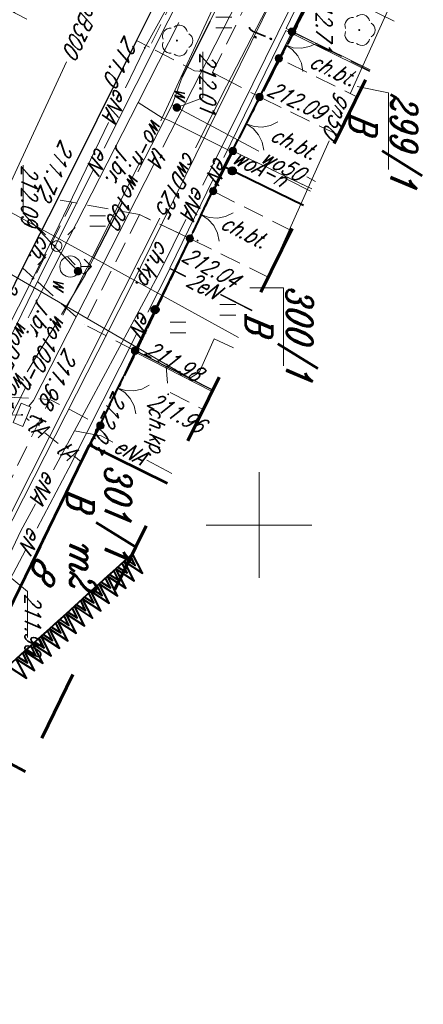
# Model space of a CAD drawing. Header units: millimetres. Extents: x -9598 to -9388, y -264557 to -264347.
# Tile 8 of 44: x -9498 to -9478, y -264530 to -264483. Entities that reach past the tile are written whole.
import ezdxf
from ezdxf.enums import TextEntityAlignment as Align

# ---------------------------------------------------------------- set-up
doc = ezdxf.new("R2010")
doc.units = ezdxf.units.MM
for name, pattern in [('Rakowicka 531_1 wstępna wersja$0$DGN Style 5', [7.845798, 3.362485, -4.483313]), ('Rakowicka 531_1 wstępna wersja$0$KTCR02-500', [1.5, 1, -0.5]), ('Rakowicka 531_1 wstępna wersja$0$KTJZ01-500', [2, 1.5, -0.5]), ('Rakowicka 531_1 wstępna wersja$0$PTTU04-500', [1.5, 1, -0.5])]:
    doc.linetypes.add(name, pattern=pattern)
doc.layers.get('0').update_dxf_attribs({"color": 20, "lineweight": 35})
doc.layers.add('-- RAMKA', color=11, linetype='Continuous')
for name, color, linetype, lineweight in [('Rakowicka 531_1 wstępna wersja$0$EGBB01', 250, 'Continuous', 0), ('Rakowicka 531_1 wstępna wersja$0$EGBD03', 250, 'Continuous', 0), ('Rakowicka 531_1 wstępna wersja$0$EGBU01', 250, 'Continuous', 0), ('Rakowicka 531_1 wstępna wersja$0$EPGPO_216', 7, 'Continuous', 0), ('Rakowicka 531_1 wstępna wersja$0$EPUPZ_251', 7, 'Continuous', 0), ('Rakowicka 531_1 wstępna wersja$0$GSLKBR', 250, 'Continuous', 13), ('Rakowicka 531_1 wstępna wersja$0$GUPISL', 250, 'Continuous', 13), ('Rakowicka 531_1 wstępna wersja$0$KTCR02', 250, 'Continuous', 0), ('Rakowicka 531_1 wstępna wersja$0$KTJZ01', 250, 'Continuous', 0), ('Rakowicka 531_1 wstępna wersja$0$KTKR01', 250, 'Continuous', 0), ('Rakowicka 531_1 wstępna wersja$0$KTOK05_01', 250, 'Continuous', 0), ('Rakowicka 531_1 wstępna wersja$0$OBOP02_01', 250, 'Continuous', 0), ('Rakowicka 531_1 wstępna wersja$0$OBOP03', 250, 'Continuous', 0), ('Rakowicka 531_1 wstępna wersja$0$PTTU04', 250, 'Continuous', 0), ('Rakowicka 531_1 wstępna wersja$0$SUOP03_18', 250, 'Continuous', 0), ('Rakowicka 531_1 wstępna wersja$0$SUPC_01', 250, 'Continuous', 0), ('Rakowicka 531_1 wstępna wersja$0$SUPE_01', 250, 'Continuous', 0), ('Rakowicka 531_1 wstępna wersja$0$SUPG_01', 250, 'Continuous', 0), ('Rakowicka 531_1 wstępna wersja$0$SUPK_01', 250, 'Continuous', 0), ('Rakowicka 531_1 wstępna wersja$0$SUPT_01', 250, 'Continuous', 0), ('Rakowicka 531_1 wstępna wersja$0$SUPW_01', 250, 'Continuous', 0), ('Rakowicka 531_1 wstępna wersja$0$SUUS02', 250, 'Continuous', 0), ('Rakowicka 531_1 wstępna wersja$0$SUUS15_03_E', 250, 'Continuous', 0), ('Rakowicka 531_1 wstępna wersja$0$SUUS15_7a_T', 250, 'Continuous', 0), ('Rakowicka 531_1 wstępna wersja$0$SUUS15_7b_T', 250, 'Continuous', 0), ('Rakowicka 531_1 wstępna wersja$0$SUUS25_W', 250, 'Continuous', 0), ('Rakowicka 531_1 wstępna wersja$0$Warstwa 3', 250, 'Continuous', 0), ('Rakowicka 531_1 wstępna wersja$0$Warstwa 5', 250, 'Continuous', 0)]:
    doc.layers.add(name, color=color, linetype=linetype, lineweight=lineweight)
for name, color, linetype, lineweight, true_color in [('Rakowicka 531_1 wstępna wersja$0$GEPPGD', 7, 'Continuous', 13, 0x008000), ('Rakowicka 531_1 wstępna wersja$0$GULTPR', 7, 'Continuous', 13, 0xff9100), ('Rakowicka 531_1 wstępna wersja$0$GUPESH', 1, 'Continuous', 0, 0xff0000), ('Rakowicka 531_1 wstępna wersja$0$GUPTSH', 7, 'Continuous', 0, 0xff9100), ('Rakowicka 531_1 wstępna wersja$0$GUPWSH', 5, 'Continuous', 0, 0x0000ff)]:
    doc.layers.add(name, color=color, linetype=linetype, lineweight=lineweight, true_color=true_color)
doc.styles.add('Rakowicka 531_1 wstępna wersja$0$Style-ITALIC_1250 I 0.20944', font='ITALIC_1250.shx', dxfattribs={"oblique": 12})

# ---------------------------------------------------------------- blocks, each defined once
blk = doc.blocks.new('Rakowicka 531_1 wstępna wersja$0$GULTPR1')
at = {"layer": 'Rakowicka 531_1 wstępna wersja$0$GULTPR', "color": 30, "linetype": 'Continuous', "lineweight": 13, "flags": 128}
for points in [[(34.91081, 5), (43.57107, 0)], [(0, 0), (50, 0)], [(33.57107, 0), (24.91081, -5)]]:
    blk.add_lwpolyline(points, dxfattribs=at)
blk = doc.blocks.new('Rakowicka 531_1 wstępna wersja$0$GUPESH1')
at = {"layer": 'Rakowicka 531_1 wstępna wersja$0$GUPESH', "linetype": 'Continuous', "lineweight": 13}
blk.add_hatch(color=1, dxfattribs=at).paths.add_polyline_path([(0, -0.45), (-0.11647, -0.43467), (-0.225, -0.38971), (-0.3182, -0.3182), (-0.38971, -0.225), (-0.43467, -0.11647), (-0.45, 0), (-0.43467, 0.11647), (-0.38971, 0.225), (-0.3182, 0.3182), (-0.225, 0.38971), (-0.11647, 0.43467), (0, 0.45), (0.11647, 0.43467), (0.225, 0.38971), (0.3182, 0.3182), (0.38971, 0.225), (0.43467, 0.11647), (0.45, 0), (0.43467, -0.11647), (0.38971, -0.225), (0.3182, -0.3182), (0.225, -0.38971), (0.11647, -0.43467)])
blk = doc.blocks.new('Rakowicka 531_1 wstępna wersja$0$GUPTSH1')
at = {"layer": 'Rakowicka 531_1 wstępna wersja$0$GUPTSH', "linetype": 'Continuous', "lineweight": 13}
blk.add_hatch(color=30, dxfattribs=at).paths.add_polyline_path([(0, -0.45), (-0.11647, -0.43467), (-0.225, -0.38971), (-0.3182, -0.3182), (-0.38971, -0.225), (-0.43467, -0.11647), (-0.45, 0), (-0.43467, 0.11647), (-0.38971, 0.225), (-0.3182, 0.3182), (-0.225, 0.38971), (-0.11647, 0.43467), (0, 0.45), (0.11647, 0.43467), (0.225, 0.38971), (0.3182, 0.3182), (0.38971, 0.225), (0.43467, 0.11647), (0.45, 0), (0.43467, -0.11647), (0.38971, -0.225), (0.3182, -0.3182), (0.225, -0.38971), (0.11647, -0.43467)])
blk = doc.blocks.new('Rakowicka 531_1 wstępna wersja$0$OBOP02_01')
at = {"layer": 'Rakowicka 531_1 wstępna wersja$0$OBOP02_01', "linetype": 'Continuous', "lineweight": 13}
h = blk.add_hatch(color=96, dxfattribs=at)
edge = h.paths.add_edge_path()
edge.add_arc((0, 0), 0.05, 0, 360)
at = {"layer": 'Rakowicka 531_1 wstępna wersja$0$OBOP02_01', "color": 96, "linetype": 'Continuous', "lineweight": 13}
for centre, start, end in [((-0.357, 0.116), 102.1471, 221.8529), ((0, 0.375), 30.1471, 149.8529), ((0.357, 0.116), 318.1471, 77.8529), ((-0.22, -0.303), 174.1472, 293.8529), ((0.22, -0.303), 246.1471, 5.8529)]:
    blk.add_arc(centre, 0.375, start, end, dxfattribs=at)
blk = doc.blocks.new('Rakowicka 531_1 wstępna wersja$0$GUPWSH1')
at = {"layer": 'Rakowicka 531_1 wstępna wersja$0$GUPWSH', "linetype": 'Continuous', "lineweight": 13}
blk.add_hatch(color=5, dxfattribs=at).paths.add_polyline_path([(0, -0.45), (-0.11647, -0.43467), (-0.225, -0.38971), (-0.3182, -0.3182), (-0.38971, -0.225), (-0.43467, -0.11647), (-0.45, 0), (-0.43467, 0.11647), (-0.38971, 0.225), (-0.3182, 0.3182), (-0.225, 0.38971), (-0.11647, 0.43467), (0, 0.45), (0.11647, 0.43467), (0.225, 0.38971), (0.3182, 0.3182), (0.38971, 0.225), (0.43467, 0.11647), (0.45, 0), (0.43467, -0.11647), (0.38971, -0.225), (0.3182, -0.3182), (0.225, -0.38971), (0.11647, -0.43467)])
blk = doc.blocks.new('Rakowicka 531_1 wstępna wersja$0$GUPISL1_10')
at = {"color": 0, "flags": 128}
for points in [[(-8.83883, 8.83883), (-5.3033, 5.3033)], [(8.83883, 8.83883), (5.3033, 5.3033)], [(-8.83883, -8.83883), (-5.3033, -5.3033)], [(8.83883, -8.83883), (5.3033, -5.3033)]]:
    blk.add_lwpolyline(points, dxfattribs=at)
blk.add_lwpolyline([(0, 2.5), (0.85505, 2.34922), (1.60697, 1.9151), (2.16507, 1.25), (2.41482, 0.64705), (2.5, 0), (2.41482, -0.64705), (2.16507, -1.25), (1.70042, -1.83262), (1.0847, -2.25242), (0.3726, -2.47207), (-0.3726, -2.47207), (-1.0847, -2.25242), (-1.70042, -1.83262), (-2.16507, -1.25), (-2.43732, -0.5563), (-2.493, 0.18682), (-2.32718, 0.91335), (-1.95458, 1.55872), (-1.4083, 2.0656), (-0.7369, 2.38893), (0, 2.5)], close=True, dxfattribs=at)
blk = doc.blocks.new('Rakowicka 531_1 wstępna wersja$0$GSLKBR1')
at = {"layer": 'Rakowicka 531_1 wstępna wersja$0$GSLKBR', "color": 250, "linetype": 'Continuous', "lineweight": 13, "flags": 128}
for points in [[(12.99038, 7.5), (10.6066, 4.3934), (7.5, 2.00962), (3.88229, 0.51111), (0, 0)], [(0, 0), (3.88229, -0.51111), (7.5, -2.00962), (10.6066, -4.3934), (12.99038, -7.5)]]:
    blk.add_lwpolyline(points, dxfattribs=at)
blk = doc.blocks.new('Rakowicka 531_1 wstępna wersja$0$RTPW02')
at = {"layer": 'Rakowicka 531_1 wstępna wersja$0$Warstwa 5', "linetype": 'Continuous', "lineweight": 13}
h = blk.add_hatch(color=250, dxfattribs=at)
edge = h.paths.add_edge_path()
edge.add_arc((0, 0), 0.045, 0, 360)
blk = doc.blocks.new('Rakowicka 531_1 wstępna wersja$0$SUUS25')
at = {"layer": 'Rakowicka 531_1 wstępna wersja$0$SUUS25_W', "linetype": 'Continuous', "lineweight": 13}
h = blk.add_hatch(color=250, dxfattribs=at)
edge = h.paths.add_edge_path()
edge.add_arc((0, 0), 0.2, 0, 360)
blk = doc.blocks.new('Rakowicka 531_1 wstępna wersja$0$PTTU04_01')
at = {"layer": 'Rakowicka 531_1 wstępna wersja$0$PTTU04', "color": 250, "linetype": 'Continuous', "lineweight": 13}
for p, q in [((-0.25, -0.375), (-0.25, 0.375)), ((0.25, -0.375), (0.25, 0.375))]:
    blk.add_line(p, q, dxfattribs=at)
blk = doc.blocks.new('Rakowicka 531_1 wstępna wersja$0$SUUS15_7b_T')
at = {"layer": 'Rakowicka 531_1 wstępna wersja$0$SUUS15_7b_T', "color": 30, "linetype": 'Continuous', "lineweight": 13, "flags": 128}
blk.add_lwpolyline([(-0.5, 0.25), (0.5, 0.25), (0.5, -0.25), (-0.5, -0.25), (-0.5, 0.25)], close=True, dxfattribs=at)
blk = doc.blocks.new('Rakowicka 531_1 wstępna wersja$0$SUUS02')
at = {"layer": 'Rakowicka 531_1 wstępna wersja$0$SUUS02', "color": 250, "linetype": 'Continuous', "lineweight": 13}
for p, q in [((0, 1), (-0.354, 0.646)), ((0, 0.5), (0, 1)), ((0, 1), (0.354, 0.646))]:
    blk.add_line(p, q, dxfattribs=at)
blk.add_circle((0, 0), 0.5, dxfattribs=at)
blk = doc.blocks.new('Rakowicka 531_1 wstępna wersja')
at = {"layer": 'Rakowicka 531_1 wstępna wersja$0$KTOK05_01', "linetype": 'Continuous', "lineweight": 13}
h = blk.add_hatch(color=250, dxfattribs=at)
edge = h.paths.add_edge_path()
edge.add_arc((7425376.64, 5549051.56), 0.175, 0, 360)
h = blk.add_hatch(color=250, dxfattribs=at)
edge = h.paths.add_edge_path()
edge.add_arc((7425377.897, 5549050.933), 0.175, 0, 360)
h = blk.add_hatch(color=250, dxfattribs=at)
edge = h.paths.add_edge_path()
edge.add_arc((7425379.73, 5549050.02), 0.175, 0, 360)
h = blk.add_hatch(color=250, dxfattribs=at)
edge = h.paths.add_edge_path()
edge.add_arc((7425382.286, 5549048.761), 0.175, 0, 360)
at = {"layer": 'Rakowicka 531_1 wstępna wersja$0$KTOK05_01', "linetype": 'Continuous', "lineweight": 40}
h = blk.add_hatch(color=250, dxfattribs=at)
edge = h.paths.add_edge_path()
edge.add_arc((7425383.23, 5549048.731), 0.17, 0, 360)
at = {"layer": 'Rakowicka 531_1 wstępna wersja$0$KTOK05_01', "linetype": 'Continuous', "lineweight": 13}
h = blk.add_hatch(color=250, dxfattribs=at)
edge = h.paths.add_edge_path()
edge.add_arc((7425384.191, 5549047.823), 0.175, 0, 360)
h = blk.add_hatch(color=250, dxfattribs=at)
edge = h.paths.add_edge_path()
edge.add_arc((7425386.43, 5549046.72), 0.175, 0, 360)
at = {"layer": 'Rakowicka 531_1 wstępna wersja$0$KTOK05_01', "linetype": 'Continuous', "lineweight": 40}
h = blk.add_hatch(color=250, dxfattribs=at)
edge = h.paths.add_edge_path()
edge.add_arc((7425389.8, 5549045.076), 0.17, 0, 360)
at = {"layer": 'Rakowicka 531_1 wstępna wersja$0$KTOK05_01', "linetype": 'Continuous', "lineweight": 13}
h = blk.add_hatch(color=250, dxfattribs=at)
edge = h.paths.add_edge_path()
edge.add_arc((7425391.74, 5549044.13), 0.175, 0, 360)
h = blk.add_hatch(color=250, dxfattribs=at)
edge = h.paths.add_edge_path()
edge.add_arc((7425395.29, 5549042.49), 0.175, 0, 360)
at = {"layer": 'Rakowicka 531_1 wstępna wersja$0$EGBB01', "color": 250, "linetype": 'Continuous', "lineweight": 53, "flags": 128}
for points in [[(7425411.677, 5549038.936), (7425409.78, 5549035.36), (7425396.2, 5549041.98), (7425398.022, 5549045.643)], [(7425416.209, 5549036.71), (7425414.33, 5549033.16), (7425409.78, 5549035.36), (7425411.677, 5549038.936)]]:
    blk.add_lwpolyline(points, dxfattribs=at)
at = {"layer": 'Rakowicka 531_1 wstępna wersja$0$EGBD03', "color": 96, "linetype": 'Continuous', "lineweight": 13, "flags": 128}
for points in [[(7425374.38, 5549052.81), (7425383.03, 5549048.34), (7425391.83, 5549044.16), (7425396.2, 5549041.98), (7425409.78, 5549035.36), (7425414.33, 5549033.16), (7425421.249, 5549029.635)], [(7425376.136, 5549056.393), (7425374.38, 5549052.81), (7425355.94, 5549061.91), (7425357.674, 5549065.46)], [(7425384.858, 5549052.109), (7425383.03, 5549048.34), (7425374.38, 5549052.81), (7425376.136, 5549056.393)], [(7425383.159, 5549056.129), (7425379.527, 5549056.129), (7425379.235, 5549054.638)], [(7425393.671, 5549047.78), (7425391.83, 5549044.16), (7425383.03, 5549048.34), (7425384.858, 5549052.109)], [(7425392.468, 5549051.153), (7425388.764, 5549051.153), (7425388.764, 5549049.568)], [(7425416.209, 5549036.71), (7425414.33, 5549033.16), (7425409.78, 5549035.36), (7425396.2, 5549041.98), (7425391.83, 5549044.16), (7425393.671, 5549047.78)]]:
    blk.add_lwpolyline(points, dxfattribs=at)
at = {"layer": 'Rakowicka 531_1 wstępna wersja$0$EPGPO_216', "color": 8, "linetype": 'Continuous', "lineweight": 40}
for p, q in [((7425376.413, 5549051.759), (7425375.081, 5549052.448)), ((7425378.634, 5549050.612), (7425377.302, 5549051.3)), ((7425380.855, 5549049.464), (7425379.523, 5549050.152)), ((7425385.335, 5549047.245), (7425383.98, 5549047.889)), ((7425387.593, 5549046.172), (7425386.238, 5549046.816)), ((7425389.852, 5549045.1), (7425388.497, 5549045.743)), ((7425394.346, 5549042.91), (7425393.003, 5549043.577)), ((7425398.835, 5549040.707), (7425397.486, 5549041.363)), ((7425401.083, 5549039.613), (7425399.734, 5549040.269)), ((7425403.331, 5549038.519), (7425401.982, 5549039.175))]:
    blk.add_line(p, q, dxfattribs=at)
at = {"layer": 'Rakowicka 531_1 wstępna wersja$0$EPGPO_216', "color": 8, "linetype": 'Continuous', "lineweight": 40, "flags": 128}
for points in [[(7425383.077, 5549048.318), (7425383.03, 5549048.34), (7425381.744, 5549049.005)], [(7425392.107, 5549044.022), (7425391.83, 5549044.16), (7425390.755, 5549044.671)], [(7425396.587, 5549041.801), (7425396.28, 5549041.95), (7425395.242, 5549042.465)]]:
    blk.add_lwpolyline(points, dxfattribs=at)
at = {"layer": 'Rakowicka 531_1 wstępna wersja$0$EPUPZ_251', "color": 8, "linetype": 'Continuous', "lineweight": 40}
for p, q in [((7425376.343, 5549051.796), (7425377.231, 5549051.337)), ((7425377.586, 5549051.153), (7425377.742, 5549051.073)), ((7425378.053, 5549050.912), (7425378.208, 5549050.832)), ((7425378.564, 5549050.648), (7425379.452, 5549050.189)), ((7425379.807, 5549050.005), (7425379.963, 5549049.925)), ((7425380.274, 5549049.764), (7425380.429, 5549049.684)), ((7425380.785, 5549049.5), (7425381.673, 5549049.041)), ((7425382.028, 5549048.858), (7425382.184, 5549048.777)), ((7425382.495, 5549048.617), (7425382.65, 5549048.536)), ((7425384.27, 5549047.751), (7425384.428, 5549047.676)), ((7425384.744, 5549047.526), (7425384.902, 5549047.451)), ((7425385.263, 5549047.279), (7425386.167, 5549046.85)), ((7425386.528, 5549046.678), (7425386.686, 5549046.603)), ((7425387.002, 5549046.453), (7425387.16, 5549046.378)), ((7425387.522, 5549046.207), (7425388.425, 5549045.777)), ((7425388.786, 5549045.606), (7425388.944, 5549045.531)), ((7425389.26, 5549045.381), (7425389.418, 5549045.306)), ((7425389.78, 5549045.134), (7425390.683, 5549044.705)), ((7425391.044, 5549044.533), (7425391.202, 5549044.458)), ((7425391.519, 5549044.308), (7425391.677, 5549044.233)), ((7425392.036, 5549044.058), (7425392.932, 5549043.613)), ((7425393.29, 5549043.435), (7425393.447, 5549043.357)), ((7425393.76, 5549043.201), (7425393.917, 5549043.124)), ((7425394.275, 5549042.946), (7425395.171, 5549042.501)), ((7425395.529, 5549042.323), (7425395.686, 5549042.245)), ((7425395.999, 5549042.089), (7425396.156, 5549042.012)), ((7425396.515, 5549041.836), (7425397.414, 5549041.398)), ((7425397.774, 5549041.223), (7425397.931, 5549041.146)), ((7425398.246, 5549040.993), (7425398.404, 5549040.917)), ((7425398.763, 5549040.742), (7425399.662, 5549040.304)), ((7425400.022, 5549040.129), (7425400.179, 5549040.053)), ((7425400.494, 5549039.899), (7425400.652, 5549039.823)), ((7425401.011, 5549039.648), (7425401.91, 5549039.21)), ((7425402.27, 5549039.035), (7425402.427, 5549038.959)), ((7425402.742, 5549038.805), (7425402.9, 5549038.729))]:
    blk.add_line(p, q, dxfattribs=at)
at = {"layer": 'Rakowicka 531_1 wstępna wersja$0$EPUPZ_251', "color": 8, "linetype": 'Continuous', "lineweight": 40, "flags": 128}
blk.add_lwpolyline([(7425383.006, 5549048.353), (7425383.03, 5549048.34), (7425383.908, 5549047.923)], dxfattribs=at)
at = {"layer": 'Rakowicka 531_1 wstępna wersja$0$GEPPGD', "color": 250, "linetype": 'Rakowicka 531_1 wstępna wersja$0$DGN Style 5', "lineweight": 70, "flags": 128}
blk.add_lwpolyline([(7425284.958, 5549147.04), (7425252.6, 5549083.92), (7425409.418, 5549006.623), (7425423.137, 5549033.307), (7425330.222, 5549078.944), (7425348.524, 5549115.33), (7425284.958, 5549147.04)], close=True, dxfattribs=at)
at = {"layer": 'Rakowicka 531_1 wstępna wersja$0$KTCR02', "color": 250, "linetype": 'Rakowicka 531_1 wstępna wersja$0$KTCR02-500', "lineweight": 13, "flags": 128}
for points in [[(7425378.489, 5549055.237), (7425376.64, 5549051.56), (7425377.897, 5549050.933), (7425379.727, 5549054.629)], [(7425381.528, 5549053.744), (7425379.73, 5549050.02), (7425381.279, 5549049.257), (7425382.286, 5549048.761), (7425384.085, 5549052.488)], [(7425386.054, 5549051.521), (7425384.191, 5549047.823), (7425386.43, 5549046.72)], [(7425398.022, 5549045.643), (7425396.2, 5549041.98), (7425395.29, 5549042.49), (7425391.74, 5549044.13), (7425392.498, 5549045.61), (7425393.68, 5549045.7), (7425394.536, 5549047.355)], [(7425372.77, 5549047.1), (7425372.69, 5549046.37), (7425377.06, 5549044.2)], [(7425420.08, 5549027.361), (7425413.87, 5549030.436), (7425394.05, 5549040.1), (7425395.29, 5549042.49), (7425396.2, 5549041.98), (7425409.78, 5549035.36), (7425414.33, 5549033.16), (7425414.51, 5549033.22), (7425414.9, 5549033.01), (7425416.57, 5549032.14), (7425417.57, 5549031.61), (7425419.29, 5549030.69), (7425421.268, 5549029.67)], [(7425388.32, 5549039.35), (7425387.82, 5549038.8), (7425384.6, 5549040.44), (7425384.71, 5549041.15)]]:
    blk.add_lwpolyline(points, dxfattribs=at)
blk.add_lwpolyline([(7425385.3, 5549044.34), (7425390.51, 5549041.73), (7425391.74, 5549044.13), (7425386.43, 5549046.72), (7425385.3, 5549044.34)], close=True, dxfattribs=at)
at = {"layer": 'Rakowicka 531_1 wstępna wersja$0$KTJZ01', "color": 250, "linetype": 'Rakowicka 531_1 wstępna wersja$0$KTJZ01-500', "lineweight": 13, "flags": 128}
for points in [[(7425302.84, 5549081.09), (7425303.26, 5549080.9), (7425315.16, 5549074.94), (7425320.45, 5549072.38), (7425324.79, 5549070.18), (7425329.97, 5549067.64), (7425348.54, 5549058.38), (7425354.22, 5549055.61), (7425357.67, 5549053.91), (7425362.03, 5549051.7), (7425363.18, 5549051.07), (7425368.65, 5549048.38), (7425372.69, 5549046.37), (7425377.06, 5549044.2), (7425384.6, 5549040.44), (7425387.82, 5549038.8), (7425393.82, 5549035.85), (7425394.13, 5549035.69), (7425398.63, 5549033.36), (7425412.124, 5549026.776), (7425418.203, 5549023.709)], [(7425374.17, 5549052.79), (7425376.64, 5549051.56), (7425377.897, 5549050.933), (7425379.73, 5549050.02)], [(7425378.587, 5549047.832), (7425379.73, 5549050.02), (7425381.279, 5549049.257), (7425382.286, 5549048.761), (7425383.06, 5549048.38), (7425384.191, 5549047.823), (7425386.43, 5549046.72), (7425385.3, 5549044.34)], [(7425384.6, 5549040.44), (7425377.06, 5549044.2), (7425377.37, 5549044.82)], [(7425391.74, 5549044.13), (7425395.29, 5549042.49)], [(7425393.82, 5549035.85), (7425387.82, 5549038.8)]]:
    blk.add_lwpolyline(points, dxfattribs=at)
at = {"layer": 'Rakowicka 531_1 wstępna wersja$0$KTKR01', "color": 250, "linetype": 'Continuous', "lineweight": 30, "flags": 128}
for points in [[(7425302.84, 5549081.09), (7425303.26, 5549080.9), (7425315.16, 5549074.94), (7425320.45, 5549072.38), (7425324.79, 5549070.18), (7425329.97, 5549067.64), (7425348.54, 5549058.38), (7425354.22, 5549055.61), (7425357.67, 5549053.91), (7425362.03, 5549051.7), (7425363.18, 5549051.07), (7425368.65, 5549048.38), (7425372.69, 5549046.37), (7425377.06, 5549044.2), (7425384.6, 5549040.44), (7425387.82, 5549038.8), (7425393.82, 5549035.85), (7425394.13, 5549035.69), (7425398.63, 5549033.36), (7425412.124, 5549026.776), (7425418.203, 5549023.709)], [(7425393.62, 5549047.805), (7425392.498, 5549045.61), (7425391.74, 5549044.13)]]:
    blk.add_lwpolyline(points, dxfattribs=at)
at = {"layer": 'Rakowicka 531_1 wstępna wersja$0$KTOK05_01', "color": 250, "linetype": 'Continuous', "lineweight": 40}
for p, q in [((7425374.17, 5549052.79), (7425376.64, 5549051.56)), ((7425384.863, 5549052.106), (7425383.06, 5549048.38)), ((7425377.897, 5549050.933), (7425379.73, 5549050.02)), ((7425386.43, 5549046.72), (7425391.74, 5549044.13)), ((7425395.29, 5549042.49), (7425396.2, 5549041.98))]:
    blk.add_line(p, q, dxfattribs=at)
at = {"layer": 'Rakowicka 531_1 wstępna wersja$0$KTOK05_01', "color": 250, "linetype": 'Continuous', "lineweight": 13}
for p, q in [((7425377.897, 5549050.933), (7425376.64, 5549051.56)), ((7425382.286, 5549048.761), (7425379.73, 5549050.02)), ((7425386.43, 5549046.72), (7425384.191, 5549047.823)), ((7425395.29, 5549042.49), (7425391.74, 5549044.13))]:
    blk.add_line(p, q, dxfattribs=at)
at = {"layer": 'Rakowicka 531_1 wstępna wersja$0$KTOK05_01', "color": 250, "linetype": 'Continuous', "lineweight": 40, "flags": 128}
blk.add_lwpolyline([(7425382.286, 5549048.761), (7425383.06, 5549048.38), (7425384.191, 5549047.823)], dxfattribs=at)
at = {"layer": 'Rakowicka 531_1 wstępna wersja$0$KTOK05_01', "color": 250, "linetype": 'Continuous', "lineweight": 13}
for centre in [(7425376.64, 5549051.56), (7425377.897, 5549050.933), (7425379.73, 5549050.02), (7425382.286, 5549048.761), (7425384.191, 5549047.823), (7425386.43, 5549046.72), (7425391.74, 5549044.13), (7425395.29, 5549042.49)]:
    blk.add_circle(centre, 0.175, dxfattribs=at)
at = {"layer": 'Rakowicka 531_1 wstępna wersja$0$KTOK05_01', "color": 250, "linetype": 'Continuous', "lineweight": 40}
for centre, radius in [((7425383.23, 5549048.731), 0.175), ((7425383.23, 5549048.731), 0.17), ((7425389.8, 5549045.076), 0.175), ((7425389.8, 5549045.076), 0.17)]:
    blk.add_circle(centre, radius, dxfattribs=at)
at = {"layer": 'Rakowicka 531_1 wstępna wersja$0$OBOP03', "color": 8, "linetype": 'Continuous', "lineweight": 40, "flags": 128}
for points in [[(7425401.716, 5549043.611), (7425402.28, 5549044.478), (7425401.361, 5549044.003), (7425401.716, 5549043.611)], [(7425401.633, 5549043.702), (7425401.909, 5549044.142), (7425401.444, 5549043.911)], [(7425402.071, 5549043.218), (7425402.635, 5549044.085), (7425401.716, 5549043.611), (7425402.071, 5549043.218)], [(7425401.988, 5549043.31), (7425402.264, 5549043.75), (7425401.799, 5549043.519)], [(7425402.426, 5549042.826), (7425402.99, 5549043.693), (7425402.071, 5549043.218), (7425402.426, 5549042.826)], [(7425402.343, 5549042.918), (7425402.619, 5549043.358), (7425402.154, 5549043.127)], [(7425402.781, 5549042.434), (7425403.345, 5549043.301), (7425402.426, 5549042.826), (7425402.781, 5549042.434)], [(7425402.698, 5549042.525), (7425402.974, 5549042.966), (7425402.509, 5549042.735)], [(7425403.136, 5549042.042), (7425403.7, 5549042.909), (7425402.781, 5549042.434), (7425403.136, 5549042.042)], [(7425403.053, 5549042.133), (7425403.329, 5549042.573), (7425402.864, 5549042.342)], [(7425403.491, 5549041.649), (7425404.055, 5549042.517), (7425403.136, 5549042.042), (7425403.491, 5549041.649)], [(7425403.408, 5549041.741), (7425403.684, 5549042.181), (7425403.219, 5549041.95)], [(7425403.846, 5549041.257), (7425404.41, 5549042.124), (7425403.491, 5549041.649), (7425403.846, 5549041.257)], [(7425403.763, 5549041.349), (7425404.039, 5549041.789), (7425403.574, 5549041.558)], [(7425404.201, 5549040.865), (7425404.765, 5549041.732), (7425403.846, 5549041.257), (7425404.201, 5549040.865)], [(7425404.118, 5549040.956), (7425404.394, 5549041.397), (7425403.929, 5549041.166)], [(7425404.556, 5549040.473), (7425405.12, 5549041.34), (7425404.201, 5549040.865), (7425404.556, 5549040.473)], [(7425404.473, 5549040.564), (7425404.749, 5549041.004), (7425404.284, 5549040.773)], [(7425404.911, 5549040.08), (7425405.475, 5549040.948), (7425404.556, 5549040.473), (7425404.911, 5549040.08)], [(7425404.828, 5549040.172), (7425405.104, 5549040.612), (7425404.639, 5549040.381)], [(7425405.266, 5549039.688), (7425405.83, 5549040.555), (7425404.911, 5549040.08), (7425405.266, 5549039.688)], [(7425405.183, 5549039.78), (7425405.459, 5549040.22), (7425404.994, 5549039.989)], [(7425405.621, 5549039.296), (7425406.185, 5549040.163), (7425405.266, 5549039.688), (7425405.621, 5549039.296)], [(7425405.538, 5549039.388), (7425405.814, 5549039.828), (7425405.349, 5549039.597)], [(7425405.976, 5549038.904), (7425406.54, 5549039.771), (7425405.621, 5549039.296), (7425405.976, 5549038.904)], [(7425405.893, 5549038.995), (7425406.169, 5549039.435), (7425405.704, 5549039.204)], [(7425406.331, 5549038.512), (7425406.895, 5549039.379), (7425405.976, 5549038.904), (7425406.331, 5549038.512)], [(7425406.248, 5549038.603), (7425406.524, 5549039.043), (7425406.058, 5549038.812)], [(7425406.686, 5549038.119), (7425407.25, 5549038.986), (7425406.331, 5549038.512), (7425406.686, 5549038.119)]]:
    blk.add_lwpolyline(points, dxfattribs=at)
at = {"layer": 'Rakowicka 531_1 wstępna wersja$0$PTTU04', "color": 250, "linetype": 'Rakowicka 531_1 wstępna wersja$0$PTTU04-500', "lineweight": 13, "flags": 128}
for points in [[(7425386.054, 5549051.521), (7425384.191, 5549047.823), (7425383.06, 5549048.38), (7425382.286, 5549048.761), (7425384.085, 5549052.488)], [(7425378.57, 5549047.8), (7425373.05, 5549050.51), (7425372.77, 5549047.1), (7425377.37, 5549044.82), (7425378.49, 5549046.94), (7425378.57, 5549047.8)], [(7425388.267, 5549050.435), (7425386.43, 5549046.72), (7425391.74, 5549044.13), (7425392.498, 5549045.61), (7425393.62, 5549047.805)], [(7425385.3, 5549044.34), (7425384.71, 5549041.15), (7425388.32, 5549039.35), (7425390.51, 5549041.73)], [(7425420.08, 5549027.361), (7425413.87, 5549030.436), (7425394.05, 5549040.1), (7425393.861, 5549036.611), (7425394.64, 5549036.16), (7425418.446, 5549024.182)]]:
    blk.add_lwpolyline(points, dxfattribs=at)
at = {"layer": 'Rakowicka 531_1 wstępna wersja$0$SUOP03_18', "color": 5, "linetype": 'Continuous', "lineweight": 30, "flags": 128}
for points in [[(7425376.16, 5549047.67), (7425378.79, 5549046.36)], [(7425384.73, 5549043.52), (7425387.36, 5549042.17)]]:
    blk.add_lwpolyline(points, dxfattribs=at)
at = {"layer": 'Rakowicka 531_1 wstępna wersja$0$SUPC_01', "color": 212, "linetype": 'Continuous', "lineweight": 13, "flags": 128}
for points in [[(7425382.137, 5549046.989), (7425379.22, 5549048.46), (7425367.3, 5549054.61), (7425357.39, 5549059.48), (7425358.016, 5549060.889)], [(7425406.91, 5549034.55), (7425399.27, 5549038.35), (7425385.467, 5549045.31)]]:
    blk.add_lwpolyline(points, dxfattribs=at)
at = {"layer": 'Rakowicka 531_1 wstępna wersja$0$SUPE_01', "color": 1, "linetype": 'Continuous', "lineweight": 13}
for p, q in [((7425396.297, 5549041.503), (7425397.087, 5549041.103)), ((7425395.912, 5549041.061), (7425396.804, 5549040.584))]:
    blk.add_line(p, q, dxfattribs=at)
at = {"layer": 'Rakowicka 531_1 wstępna wersja$0$SUPE_01', "color": 1, "linetype": 'Continuous', "lineweight": 13, "flags": 128}
for points in [[(7425383.903, 5549047.342), (7425370.68, 5549053.85), (7425371.52, 5549055.317)], [(7425378.444, 5549055.259), (7425376.48, 5549051.28), (7425373.463, 5549052.735)], [(7425378.526, 5549055.219), (7425376.59, 5549051.26), (7425382.599, 5549048.333)], [(7425367.069, 5549050.247), (7425382.151, 5549042.676)], [(7425379.301, 5549043.671), (7425377.4, 5549044.59), (7425367.099, 5549050.289)], [(7425389.066, 5549048.181), (7425389.826, 5549049.669)], [(7425389.855, 5549049.654), (7425389.092, 5549048.168)], [(7425383.624, 5549047.834), (7425387.84, 5549045.78), (7425388.221, 5549046.527)], [(7425397.386, 5549040.272), (7425395.54, 5549041.26), (7425387.97, 5549045.34), (7425385.536, 5549046.538)], [(7425388.243, 5549046.516), (7425387.86, 5549045.77), (7425389.914, 5549044.731)], [(7425396.929, 5549044.69), (7425397.562, 5549045.869)], [(7425390.932, 5549044.216), (7425397.31, 5549040.99), (7425400.146, 5549039.492)], [(7425386.67, 5549040.11), (7425380.94, 5549042.879)], [(7425395.54, 5549041.26), (7425395.77, 5549042.53), (7425396.069, 5549043.086)], [(7425383.17, 5549042.164), (7425387.76, 5549039.86), (7425396.11, 5549035.793)], [(7425386.67, 5549040.11), (7425386.79, 5549040.42)], [(7425400.045, 5549033.346), (7425388.35, 5549039.27), (7425386.67, 5549040.11)], [(7425412.65, 5549032.89), (7425400.27, 5549038.73), (7425398.991, 5549039.414)], [(7425401.154, 5549038.96), (7425412.65, 5549032.89)]]:
    blk.add_lwpolyline(points, dxfattribs=at)
at = {"layer": 'Rakowicka 531_1 wstępna wersja$0$SUPG_01', "color": 52, "linetype": 'Continuous', "lineweight": 13, "flags": 128}
for points in [[(7425371.11, 5549058.12), (7425379.551, 5549054.333)], [(7425381.803, 5549053.322), (7425388.546, 5549050.297)], [(7425384.151, 5549036.362), (7425391.122, 5549049.032)], [(7425386.713, 5549035.818), (7425393.04, 5549046.73), (7425392.78, 5549047.16), (7425391.19, 5549047.87), (7425391.602, 5549048.796)]]:
    blk.add_lwpolyline(points, dxfattribs=at)
at = {"layer": 'Rakowicka 531_1 wstępna wersja$0$SUPK_01', "color": 36, "linetype": 'Continuous', "lineweight": 13, "flags": 128}
blk.add_lwpolyline([(7425378.062, 5549040.892), (7425396.36, 5549032.42), (7425401.34, 5549030.03), (7425401.614, 5549029.984)], dxfattribs=at)
at = {"layer": 'Rakowicka 531_1 wstępna wersja$0$SUPT_01', "color": 30, "linetype": 'Continuous', "lineweight": 13, "flags": 128}
for points in [[(7425407.609, 5549034.318), (7425388.84, 5549043.86), (7425361.21, 5549057.468)], [(7425382.099, 5549045.446), (7425366.85, 5549053.23), (7425361.421, 5549056.019)], [(7425394.373, 5549039.103), (7425394.1, 5549039.32), (7425382.935, 5549045.019)], [(7425396.728, 5549041.226), (7425397.013, 5549041.584)], [(7425395.638, 5549039.858), (7425396.143, 5549040.492)], [(7425394.942, 5549038.984), (7425395.054, 5549039.124)]]:
    blk.add_lwpolyline(points, dxfattribs=at)
at = {"layer": 'Rakowicka 531_1 wstępna wersja$0$SUPW_01', "color": 5, "linetype": 'Continuous', "lineweight": 13, "flags": 128}
for points in [[(7425383.516, 5549052.265), (7425383.729, 5549052.663)], [(7425383.642, 5549051.339), (7425384.192, 5549052.436)], [(7425380.1, 5549045.88), (7425380.23, 5549046.11), (7425382.297, 5549049.981)], [(7425372.709, 5549049.435), (7425376.16, 5549047.67), (7425378.79, 5549046.36), (7425380.1, 5549045.88), (7425383.273, 5549044.263)], [(7425380.72, 5549045.42), (7425380.84, 5549045.75), (7425382.355, 5549048.772)], [(7425375.161, 5549047.987), (7425380.72, 5549045.42)], [(7425379.99, 5549044.27), (7425376.199, 5549046.203)], [(7425380.72, 5549045.42), (7425379.99, 5549044.27), (7425390, 5549039.16), (7425390.184, 5549039.07)], [(7425380.72, 5549045.42), (7425380.861, 5549045.349)], [(7425382.825, 5549044.363), (7425387.83, 5549041.85)], [(7425385.847, 5549042.947), (7425387.36, 5549042.17), (7425388.14, 5549041.78), (7425390.035, 5549040.648)], [(7425387.83, 5549041.85), (7425390.065, 5549040.706)], [(7425388.14, 5549041.78), (7425388.013, 5549041.501)], [(7425390.413, 5549040.422), (7425392.75, 5549039.027)], [(7425393.507, 5549038.943), (7425400.72, 5549035.25), (7425401.031, 5549035.111)]]:
    blk.add_lwpolyline(points, dxfattribs=at)
at = {"layer": 'Rakowicka 531_1 wstępna wersja$0$SUUS15_7a_T', "color": 30, "linetype": 'Continuous', "lineweight": 13, "flags": 128}
blk.add_lwpolyline([(7425394.78, 5549038.78), (7425394.926, 5549033.285), (7425391.846, 5549033.285)], dxfattribs=at)
at = {"layer": 'Rakowicka 531_1 wstępna wersja$0$SUUS25_W', "color": 5, "linetype": 'Continuous', "lineweight": 13, "flags": 128}
for points in [[(7425380.23, 5549046.11), (7425379.775, 5549047.339), (7425377.595, 5549047.339)], [(7425387.98, 5549041.43), (7425385.234, 5549038.84), (7425382.955, 5549038.84)], [(7425401, 5549036.43), (7425403.144, 5549039.047), (7425405.322, 5549039.047)]]:
    blk.add_lwpolyline(points, dxfattribs=at)
at = {"layer": 'Rakowicka 531_1 wstępna wersja$0$Warstwa 3', "color": 250, "linetype": 'Continuous', "lineweight": 13}
for p, q in [((7425400, 5549052.5), (7425400, 5549047.5)), ((7425397.5, 5549050), (7425402.5, 5549050))]:
    blk.add_line(p, q, dxfattribs=at)
at = {"layer": 'Rakowicka 531_1 wstępna wersja$0$GUPISL', "color": 250, "linetype": 'Continuous', "lineweight": 13, "xscale": 0.1, "yscale": 0.1, "zscale": 0.1}
blk.add_blockref('Rakowicka 531_1 wstępna wersja$0$GUPISL1_10', (7425386.79, 5549040.42), dxfattribs=at)
at = {"layer": 'Rakowicka 531_1 wstępna wersja$0$KTOK05_01', "color": 250, "linetype": 'Continuous', "lineweight": 13}
for p, xscale, yscale, zscale, rotation in [((7425377.268, 5549051.246), 0.1, 0.1, 0.1, 63.51744821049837), ((7425381.008, 5549049.391), 0.09999999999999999, 0.09999999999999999, 0.09999999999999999, 63.77803313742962), ((7425385.311, 5549047.271), 0.1, 0.1, 0.1, 63.77803332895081), ((7425393.515, 5549043.31), 0.1, 0.1, 0.1, 65.20439300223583)]:
    blk.add_blockref('Rakowicka 531_1 wstępna wersja$0$GSLKBR1', p, dxfattribs=dict(at, xscale=xscale, yscale=yscale, zscale=zscale, rotation=rotation))
at = {"layer": 'Rakowicka 531_1 wstępna wersja$0$OBOP02_01', "color": 96, "linetype": 'Continuous', "lineweight": 13}
for p in [(7425376.56, 5549054.74), (7425377.06, 5549046.11)]:
    blk.add_blockref('Rakowicka 531_1 wstępna wersja$0$OBOP02_01', p, dxfattribs=at)
at = {"layer": 'Rakowicka 531_1 wstępna wersja$0$PTTU04', "color": 250, "linetype": 'Continuous', "lineweight": 13}
for p in [(7425376.203, 5549048.332), (7425389.808, 5549048.517), (7425390.648, 5549046.164), (7425385.605, 5549042.359)]:
    blk.add_blockref('Rakowicka 531_1 wstępna wersja$0$PTTU04_01', p, dxfattribs=at)
at = {"layer": 'Rakowicka 531_1 wstępna wersja$0$SUPT_01', "color": 30, "linetype": 'Continuous', "lineweight": 13, "xscale": 0.1, "yscale": 0.1, "zscale": 0.1, "rotation": 62.48966565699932}
blk.add_blockref('Rakowicka 531_1 wstępna wersja$0$GULTPR1', (7425373.74, 5549034.57), dxfattribs=at)
at = {"layer": 'Rakowicka 531_1 wstępna wersja$0$SUUS02', "color": 250, "linetype": 'Continuous', "lineweight": 13}
blk.add_blockref('Rakowicka 531_1 wstępna wersja$0$SUUS02', (7425387.76, 5549041.07), dxfattribs=at)
at = {"layer": 'Rakowicka 531_1 wstępna wersja$0$SUUS15_03_E', "color": 1, "linetype": 'Continuous', "lineweight": 13, "xscale": 0.1, "yscale": 0.1, "zscale": 0.1}
for p in [(7425377.4, 5549044.59), (7425388.35, 5549039.27)]:
    blk.add_blockref('Rakowicka 531_1 wstępna wersja$0$GUPESH1', p, dxfattribs=at)
at = {"layer": 'Rakowicka 531_1 wstępna wersja$0$SUUS15_7a_T', "color": 30, "linetype": 'Continuous', "lineweight": 13, "xscale": 0.1, "yscale": 0.1, "zscale": 0.1}
blk.add_blockref('Rakowicka 531_1 wstępna wersja$0$GUPTSH1', (7425394.78, 5549038.78), dxfattribs=at)
at = {"layer": 'Rakowicka 531_1 wstępna wersja$0$SUUS15_7b_T', "color": 30, "linetype": 'Continuous', "lineweight": 13, "rotation": 337.5570365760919}
blk.add_blockref('Rakowicka 531_1 wstępna wersja$0$SUUS15_7b_T', (7425394.78, 5549038.78), dxfattribs=at)
at = {"layer": 'Rakowicka 531_1 wstępna wersja$0$SUUS25_W', "color": 250, "linetype": 'Continuous', "lineweight": 13}
for p, rotation in [((7425380.23, 5549046.11), 329.3308660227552), ((7425387.98, 5549041.43), 331.8935256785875)]:
    blk.add_blockref('Rakowicka 531_1 wstępna wersja$0$SUUS25', p, dxfattribs=dict(at, rotation=rotation))
at = {"layer": 'Rakowicka 531_1 wstępna wersja$0$SUUS25_W', "color": 5, "linetype": 'Continuous', "lineweight": 13, "xscale": 0.1, "yscale": 0.1, "zscale": 0.1}
for p in [(7425380.23, 5549046.11), (7425387.98, 5549041.43)]:
    blk.add_blockref('Rakowicka 531_1 wstępna wersja$0$GUPWSH1', p, dxfattribs=at)
at = {"layer": 'Rakowicka 531_1 wstępna wersja$0$Warstwa 5', "color": 250, "linetype": 'Continuous', "lineweight": 13}
for p in [(7425378.76, 5549050.57), (7425386.53, 5549047.09), (7425392.4, 5549045.63), (7425393.81, 5549045.7), (7425395.29, 5549042.49), (7425384.34, 5549040.31), (7425393.98, 5549040.13)]:
    blk.add_blockref('Rakowicka 531_1 wstępna wersja$0$RTPW02', p, dxfattribs=at)
at = {"layer": 'Rakowicka 531_1 wstępna wersja$0$EGBB01', "color": 250, "linetype": 'Continuous', "lineweight": 30, "style": 'Rakowicka 531_1 wstępna wersja$0$Style-ITALIC_1250 I 0.20944', "oblique": 12, "width": 0.8}
blk.add_text('m2', height=1.25, rotation=359.9998, dxfattribs=at).set_placement((7425400.771, 5549041.037))
blk.add_text('8', height=1.25, rotation=334.0114, dxfattribs=at).set_placement((7425401.906, 5549039.299), align=Align.CENTER)
at = {"layer": 'Rakowicka 531_1 wstępna wersja$0$EGBD03', "color": 96, "linetype": 'Continuous', "lineweight": 30, "char_height": 1.25, "attachment_point": 7, "rotation": 359.9998, "line_spacing_factor": 0.6, "style": 'Rakowicka 531_1 wstępna wersja$0$Style-ITALIC_1250 I 0.20944'}
for s, insert in [('\\H1x;\\W0.8;299/1', (7425379.583, 5549055.818)), ('\\H1x;\\W0.8;300/1', (7425388.715, 5549050.879)), ('\\H1x;\\W0.8;301/1', (7425397.189, 5549042.297))]:
    blk.add_mtext(s, dxfattribs=dict(at, insert=insert))
at = {"layer": 'Rakowicka 531_1 wstępna wersja$0$EGBU01', "color": 96, "linetype": 'Continuous', "lineweight": 30, "char_height": 1.25, "attachment_point": 7, "rotation": 359.9998, "line_spacing_factor": 0.6, "style": 'Rakowicka 531_1 wstępna wersja$0$Style-ITALIC_1250 I 0.20944'}
for insert in [(7425380.487, 5549054.3), (7425390.017, 5549049.37), (7425398.343, 5549040.91)]:
    blk.add_mtext('\\H1x;\\W0.8;B', dxfattribs=dict(at, insert=insert))
at = {"layer": 'Rakowicka 531_1 wstępna wersja$0$KTCR02', "color": 250, "linetype": 'Continuous', "lineweight": 13, "style": 'Rakowicka 531_1 wstępna wersja$0$Style-ITALIC_1250 I 0.20944', "oblique": 12, "width": 0.8}
for s, rotation, p in [('ch.bt.', 64.6007, (7425378.764, 5549053.342)), ('ch.bt.', 64.2292, (7425382.244, 5549051.492)), ('ch.bt.', 63.2171, (7425386.426, 5549049.133)), ('ch.kp.', 333.391, (7425387.529, 5549044.668)), ('ch.kp.', 360, (7425395.582, 5549044.81)), ('ch.', 333.0095, (7425386.766, 5549039.351))]:
    blk.add_text(s, height=0.75, rotation=rotation, dxfattribs=at).set_placement(p, align=Align.CENTER)
at = {"layer": 'Rakowicka 531_1 wstępna wersja$0$KTJZ01', "color": 250, "linetype": 'Continuous', "lineweight": 13, "style": 'Rakowicka 531_1 wstępna wersja$0$Style-ITALIC_1250 I 0.20944', "oblique": 12, "width": 0.8}
blk.add_text('j.', height=0.75, dxfattribs=at).set_placement((7425376.759, 5549049.802), align=Align.CENTER)
for rotation, p in [(333.4958, (7425382.93, 5549043.072)), (333.8182, (7425390.228, 5549039.322))]:
    blk.add_text('j.br.', height=0.75, rotation=rotation, dxfattribs=at).set_placement(p, align=Align.CENTER)
at = {"layer": 'Rakowicka 531_1 wstępna wersja$0$SUPC_01', "color": 212, "linetype": 'Continuous', "lineweight": 13, "style": 'Rakowicka 531_1 wstępna wersja$0$Style-ITALIC_1250 I 0.20944', "oblique": 12, "width": 0.8}
blk.add_text('cwD125', height=0.75, rotation=333.241, dxfattribs=at).set_placement((7425383.802, 5549046.15), align=Align.MIDDLE_CENTER)
at = {"layer": 'Rakowicka 531_1 wstępna wersja$0$SUPE_01', "color": 1, "linetype": 'Continuous', "lineweight": 13, "style": 'Rakowicka 531_1 wstępna wersja$0$Style-ITALIC_1250 I 0.20944', "oblique": 12, "width": 0.8}
for s, rotation, p in [('eN', 334.0288, (7425383.111, 5549048.083)), ('2eN', 62.9485, (7425388.657, 5549047.347)), ('eNA', 333.794, (7425384.72, 5549046.94)), ('eN', 333.1688, (7425390.423, 5549044.474)), ('eNA', 61.7772, (7425396.499, 5549043.888)), ('eNA', 334.2065, (7425380.096, 5549043.225)), ('eN', 333.3428, (7425382.666, 5549042.432)), ('eNA', 331.8584, (7425398.189, 5549039.843)), ('eN', 332.1645, (7425400.65, 5549039.226))]:
    blk.add_text(s, height=0.75, rotation=rotation, dxfattribs=at).set_placement(p, align=Align.MIDDLE_CENTER)
at = {"layer": 'Rakowicka 531_1 wstępna wersja$0$SUPG_01', "color": 250, "linetype": 'Continuous', "lineweight": 13, "style": 'Rakowicka 531_1 wstępna wersja$0$Style-ITALIC_1250 I 0.20944', "oblique": 12, "width": 0.8}
blk.add_text('gn50', height=0.75, rotation=335.8364, dxfattribs=at).set_placement((7425380.643, 5549053.752), align=Align.MIDDLE_CENTER)
at = {"layer": 'Rakowicka 531_1 wstępna wersja$0$SUPK_01', "color": 36, "linetype": 'Continuous', "lineweight": 13, "style": 'Rakowicka 531_1 wstępna wersja$0$Style-ITALIC_1250 I 0.20944', "oblique": 12, "width": 0.8}
blk.add_text('koB300', height=0.75, rotation=335.1562, dxfattribs=at).set_placement((7425376.324, 5549041.696), align=Align.MIDDLE_CENTER)
at = {"layer": 'Rakowicka 531_1 wstępna wersja$0$SUPT_01', "color": 30, "linetype": 'Continuous', "lineweight": 13, "style": 'Rakowicka 531_1 wstępna wersja$0$Style-ITALIC_1250 I 0.20944', "oblique": 12, "width": 0.8}
for rotation, p in [(332.9576, (7425382.517, 5549045.233)), (51.4652, (7425396.436, 5549040.859)), (51.4652, (7425395.346, 5549039.491))]:
    blk.add_text('tA', height=0.75, rotation=rotation, dxfattribs=at).set_placement(p, align=Align.MIDDLE_CENTER)
at = {"layer": 'Rakowicka 531_1 wstępna wersja$0$SUPW_01', "color": 5, "linetype": 'Continuous', "lineweight": 13, "style": 'Rakowicka 531_1 wstępna wersja$0$Style-ITALIC_1250 I 0.20944', "oblique": 12, "width": 0.8}
for s, rotation, p in [('wo50', 61.9005, (7425382.932, 5549051.109)), ('woA-n', 63.3718, (7425383.075, 5549050.017)), ('wo-n', 333.3383, (7425381.817, 5549044.804)), ('wo100', 332.9912, (7425384.593, 5549043.669)), ('wo100-n', 332.8864, (7425391.812, 5549039.875)), ('woD50-n', 334.0185, (7425392.123, 5549038.125)), ('wo100', 329.1487, (7425393.956, 5549038.228))]:
    blk.add_text(s, height=0.75, rotation=rotation, dxfattribs=at).set_placement(p, align=Align.MIDDLE_CENTER)
at = {"layer": 'Rakowicka 531_1 wstępna wersja$0$SUUS15_03_E', "color": 1, "linetype": 'Continuous', "lineweight": 13, "char_height": 0.75, "attachment_point": 7, "line_spacing_factor": 0.6, "style": 'Rakowicka 531_1 wstępna wersja$0$Style-ITALIC_1250 I 0.20944'}
for s, insert, rotation in [('\\H1x;\\W0.8;211.0', (7425376.768, 5549043.646), 334.2063), ('\\H1x;\\W0.8;211.2', (7425388.185, 5549038.102), 333.1379)]:
    blk.add_mtext(s, dxfattribs=dict(at, insert=insert, rotation=rotation))
at = {"layer": 'Rakowicka 531_1 wstępna wersja$0$SUUS15_7b_T', "color": 30, "linetype": 'Continuous', "lineweight": 13, "insert": (7425394.662, 5549039.181), "char_height": 0.75, "attachment_point": 7, "rotation": 359.9998, "line_spacing_factor": 0.6, "style": 'Rakowicka 531_1 wstępna wersja$0$Style-ITALIC_1250 I 0.20944'}
blk.add_mtext('\\H1x;\\W0.8;t', dxfattribs=at)
at = {"layer": 'Rakowicka 531_1 wstępna wersja$0$SUUS25_W', "color": 5, "linetype": 'Continuous', "lineweight": 13, "char_height": 0.75, "attachment_point": 7, "rotation": 359.9998, "line_spacing_factor": 0.6, "style": 'Rakowicka 531_1 wstępna wersja$0$Style-ITALIC_1250 I 0.20944'}
for s, insert in [('\\H1x;\\W0.8;212.01', (7425377.641, 5549047.198)), ('\\H1x;\\W0.8;212.09', (7425382.955, 5549038.763)), ('\\H1x;\\W0.8;211.90', (7425403.247, 5549038.919))]:
    blk.add_mtext(s, dxfattribs=dict(at, insert=insert))
at = {"layer": 'Rakowicka 531_1 wstępna wersja$0$SUUS25_W', "color": 250, "linetype": 'Continuous', "lineweight": 13, "char_height": 0.75, "attachment_point": 7, "rotation": 359.9998, "line_spacing_factor": 0.6, "style": 'Rakowicka 531_1 wstępna wersja$0$Style-ITALIC_1250 I 0.20944'}
for insert in [(7425379.27, 5549045.993), (7425388.292, 5549040.252)]:
    blk.add_mtext('\\H1x;\\W0.8;w', dxfattribs=dict(at, insert=insert))
at = {"layer": 'Rakowicka 531_1 wstępna wersja$0$Warstwa 5', "color": 250, "linetype": 'Continuous', "lineweight": 13, "char_height": 0.75, "attachment_point": 7, "line_spacing_factor": 0.6, "style": 'Rakowicka 531_1 wstępna wersja$0$Style-ITALIC_1250 I 0.20944'}
for s, insert, rotation in [('\\H1x;\\W0.8;212.71', (7425374.657, 5549052.703), 0.0248), ('\\H1x;\\W0.8;212.09', (7425379.619, 5549050.316), 64.5619), ('\\H1x;\\W0.8;212.04', (7425387.447, 5549046.277), 61.4018), ('\\H1x;\\W0.8;211.98', (7425391.88, 5549044.51), 61.4402), ('\\H1x;\\W0.8;211.96', (7425394.321, 5549044.647), 61.3893), ('\\H1x;\\W0.8;212.03', (7425393.607, 5549043.106), 336.3366), ('\\H1x;\\W0.8;211.72', (7425381.71, 5549040.622), 336.3333), ('\\H1x;\\W0.8;211.98', (7425391.569, 5549040.813), 334.0789)]:
    blk.add_mtext(s, dxfattribs=dict(at, insert=insert, rotation=rotation))

msp = doc.modelspace()

# ---------------------------------------------------------------- block references
at = {"layer": '-- RAMKA', "rotation": 270}
msp.add_blockref('Rakowicka 531_1 wstępna wersja', (-5558536.267, 7160892.827), dxfattribs=at)

doc.saveas('drawing.dxf')
